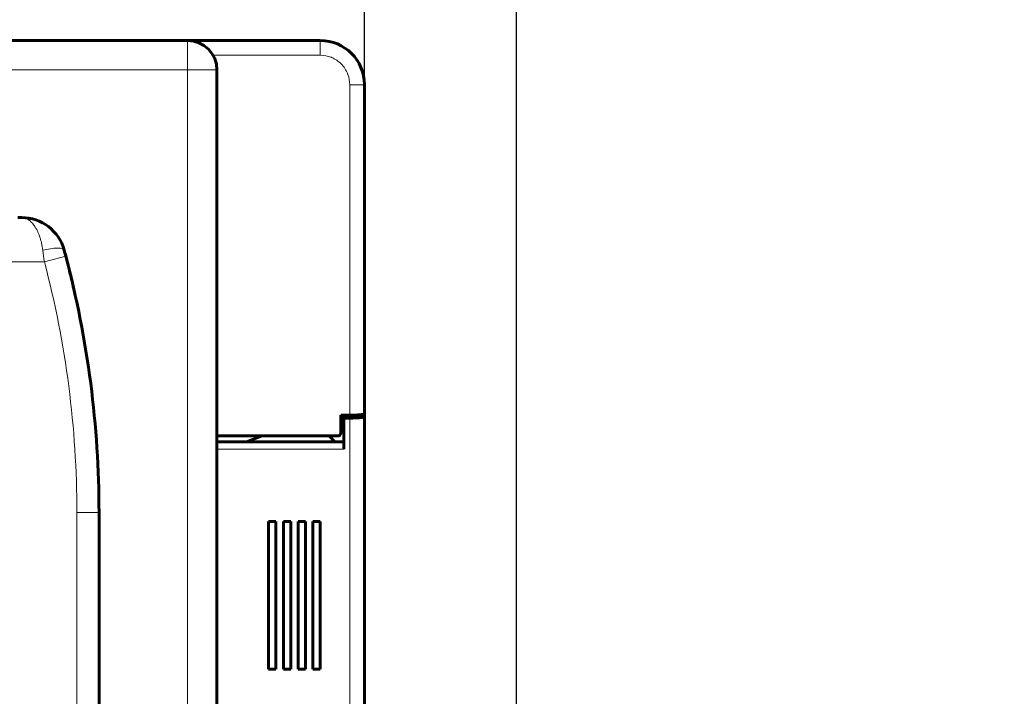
# Model space of a CAD drawing. Header units: millimetres. Extents: x 0 to 420, y 0 to 594.
# Tile 22 of 34: x 353 to 420, y 246 to 292. Entities that reach past the tile are written whole.
import ezdxf

# ---------------------------------------------------------------- set-up
doc = ezdxf.new("R2010")
doc.units = ezdxf.units.MM
doc.linetypes.add('K5LT_BASIC', pattern=[0])
doc.linetypes.add('K5LT_THIN', pattern=[0])
doc.layers.add('Системный слой', color=7, linetype='Continuous')
doc.styles.add('KDIMTEXTSTYLE', font='GOST_AU.SHX', dxfattribs={"width": 0.96, "oblique": 15, "height": 5})
doc.dimstyles.new('KDIMSTYLE (1.00)', dxfattribs={"dimtxt": 5, "dimasz": 1, "dimexe": 2, "dimexo": 0, "dimgap": 1, "dimtad": 1, "dimtxsty": 'KDIMTEXTSTYLE', "dimsah": 1, "dimcen": 0, "dimdle": 1, "dimadec": 0, "dimazin": 0, "dimtfac": 0.667, "dimtmove": 0, "dimatfit": 3, "dimfxl": 1, "dimtvp": 1, "dimtolj": 1, "dimtzin": 0, "dimarcsym": 0})

# ---------------------------------------------------------------- blocks, each defined once
blk = doc.blocks.new('U69')
at = {"layer": 'Системный слой', "color": 150, "linetype": 'K5LT_BASIC', "lineweight": 60, "true_color": 0x0080ff}
for p, q in [((356.626, 275.079), (356.641, 275.018)), ((356.641, 275.018), (356.642, 275.015)), ((356.642, 275.015), (356.642, 275.015)), ((356.642, 275.015), (356.642, 275.015)), ((356.642, 275.015), (356.642, 275.015)), ((356.642, 275.015), (356.642, 275.015)), ((356.642, 275.015), (356.642, 275.015)), ((356.642, 275.015), (356.642, 275.014)), ((356.642, 275.014), (356.642, 275.014)), ((356.642, 275.014), (356.642, 275.014)), ((356.642, 275.014), (356.642, 275.013)), ((356.642, 275.013), (356.643, 275.011)), ((356.643, 275.011), (356.644, 275.007)), ((356.644, 275.007), (356.646, 274.999)), ((356.646, 274.999), (356.649, 274.984)), ((356.649, 274.984), (356.657, 274.953)), ((356.657, 274.953), (356.675, 274.881)), ((356.675, 274.881), (356.691, 274.812)), ((356.735, 274.629), (356.781, 274.436)), ((356.781, 274.436), (356.833, 274.215)), ((356.833, 274.215), (356.89, 273.967))]:
    blk.add_line(p, q, dxfattribs=at)
blk = doc.blocks.new('U71')
at = {"layer": 'Системный слой', "color": 150, "linetype": 'K5LT_BASIC', "lineweight": 60, "true_color": 0x0080ff}
for p, q in [((356.642, 275.015), (356.619, 275.107)), ((356.667, 274.912), (356.642, 275.015)), ((358.156, 266.617), (358.147, 266.687))]:
    blk.add_line(p, q, dxfattribs=at)
blk = doc.blocks.new('KDIMARROW_01')
at = {"layer": 'Системный слой'}
blk.add_hatch(color=0, dxfattribs=at).paths.add_polyline_path([(-5, -0.658), (0, 0), (-5, 0.658), (-4.5, 0)])
at = {"layer": 'Системный слой', "color": 0, "linetype": 'K5LT_THIN', "lineweight": 18}
for p, q in [((-4.5, 0), (-5, 0.658)), ((-5, 0.658), (0, 0)), ((0, 0), (-5, -0.658)), ((-5, -0.658), (-4.5, 0)), ((0, 0), (-1, 0))]:
    blk.add_line(p, q, dxfattribs=at)

msp = doc.modelspace()

# ---------------------------------------------------------------- linework, layer by layer
at = {"layer": 'Системный слой', "color": 150, "linetype": 'K5LT_BASIC', "lineweight": 60, "true_color": 0x0080ff}
for p, q in [((298.612, 290.745), (364.612, 290.745)), ((364.612, 290.745), (373.612, 290.745)), ((366.612, 214.466), (366.612, 288.745)), ((376.612, 287.745), (376.612, 265.445)), ((353.355, 278.745), (353.112, 278.745)), ((375.012, 265.346), (375.612, 265.346)), ((375.012, 264.145), (375.012, 265.346)), ((375.212, 265.346), (375.212, 265.155)), ((375.612, 265.155), (375.212, 265.155)), ((375.212, 265.155), (375.212, 263.045)), ((376.312, 265.34), (376.312, 265.375)), ((376.612, 265.34), (376.312, 265.34)), ((376.602, 265.432), (376.612, 265.432)), ((376.612, 265.445), (376.612, 265.432)), ((376.612, 265.432), (376.612, 265.34)), ((376.612, 265.34), (376.612, 265.254)), ((376.612, 195.492), (376.612, 265.254)), ((374.812, 263.945), (366.612, 263.945)), ((368.612, 263.545), (369.678, 263.945)), ((374.212, 263.945), (374.612, 263.545)), ((366.612, 263.545), (375.212, 263.545)), ((358.612, 185.745), (358.612, 258.745)), ((370.112, 248.145), (370.112, 258.145)), ((370.112, 258.145), (370.612, 258.145)), ((370.612, 258.145), (370.612, 248.145)), ((371.112, 248.145), (371.112, 258.145)), ((371.112, 258.145), (371.612, 258.145)), ((371.612, 258.145), (371.612, 248.145)), ((372.112, 258.145), (372.612, 258.145)), ((372.112, 248.145), (372.112, 258.145)), ((372.612, 258.145), (372.612, 248.145)), ((373.112, 258.145), (373.612, 258.145)), ((373.112, 248.145), (373.112, 258.145)), ((373.612, 258.145), (373.612, 248.145)), ((370.612, 248.145), (370.112, 248.145)), ((371.612, 248.145), (371.112, 248.145)), ((372.612, 248.145), (372.112, 248.145)), ((373.612, 248.145), (373.112, 248.145))]:
    msp.add_line(p, q, dxfattribs=at)
at = {"layer": 'Системный слой', "color": 7, "linetype": 'K5LT_THIN', "lineweight": 18}
for p, q in [((364.612, 288.745), (364.612, 290.745)), ((373.612, 290.745), (373.612, 289.745)), ((366.344, 289.745), (373.612, 289.745)), ((298.612, 288.745), (364.612, 288.745)), ((364.612, 288.745), (364.612, 214.466)), ((364.612, 288.745), (366.612, 288.745)), ((375.612, 287.745), (376.612, 287.745)), ((375.612, 265.346), (375.612, 287.745)), ((356.358, 276.128), (354.908, 275.745)), ((354.908, 275.745), (298.612, 275.745)), ((375.612, 197.728), (375.612, 265.155)), ((375.212, 263.045), (366.612, 263.045)), ((357.112, 185.745), (357.112, 258.745)), ((357.112, 258.745), (358.612, 258.745))]:
    msp.add_line(p, q, dxfattribs=at)
at = {"layer": 'Системный слой', "color": 150, "linetype": 'K5LT_BASIC', "lineweight": 60, "true_color": 0x0080ff}
for centre, radius, start, end in [((364.612, 288.745), 2, 0, 90), ((373.612, 287.745), 3, 0, 90), ((353.355, 275.745), 3, 15.1216, 90), ((290.445, 258.745), 68.167, 14.77359, 15.12166), ((290.445, 258.745), 68.167, 0, 14.77359), ((374.812, 264.145), 0.2, 270, 0)]:
    msp.add_arc(centre, radius, start, end, dxfattribs=at)
at = {"layer": 'Системный слой', "color": 7, "linetype": 'K5LT_THIN', "lineweight": 18}
for points, knots in [([(375.612, 287.745), (375.612, 287.984), (375.571, 288.214), (375.483, 288.452), (375.478, 288.465), (375.37, 288.738), (375.221, 288.964), (374.843, 289.342), (374.633, 289.484), (374.38, 289.592), (374.363, 289.599), (374.112, 289.698), (373.866, 289.745), (373.612, 289.745)], [0, 0, 0, 0, 0.234375, 0.234375, 0.25, 0.25, 0.5, 0.5, 0.734375, 0.734375, 0.75, 0.75, 1, 1, 1, 1]), ([(354.803, 276.528), (354.781, 276.691), (354.752, 276.852), (354.697, 277.088), (354.677, 277.166), (354.644, 277.28), (354.624, 277.346), (354.603, 277.411), (354.59, 277.448), (354.587, 277.458), (354.539, 277.594), (354.488, 277.719), (354.401, 277.898), (354.37, 277.955), (354.322, 278.039), (354.294, 278.087), (354.263, 278.133), (354.246, 278.159), (354.241, 278.167), (354.18, 278.255), (354.116, 278.336), (354.01, 278.446), (353.973, 278.48), (353.915, 278.529), (353.881, 278.556), (353.841, 278.584), (353.822, 278.597), (353.816, 278.6), (353.814, 278.601), (353.764, 278.633), (353.701, 278.668), (353.548, 278.724), (353.459, 278.745), (353.355, 278.745)], [0, 0, 0, 0, 0.125, 0.125, 0.1875, 0.1875, 0.21875, 0.242188, 0.242188, 0.25, 0.25, 0.375, 0.375, 0.4375, 0.4375, 0.46875, 0.492188, 0.492188, 0.5, 0.5, 0.625, 0.625, 0.6875, 0.6875, 0.71875, 0.742188, 0.748047, 0.748047, 0.75, 0.75, 0.875, 0.875, 1, 1, 1, 1]), ([(354.803, 276.528), (354.968, 276.569), (355.145, 276.606), (355.489, 276.658), (355.655, 276.672), (355.934, 276.672), (356.046, 276.658), (356.199, 276.606), (356.24, 276.569), (356.251, 276.528)], [0, 0, 0, 0, 0.25, 0.25, 0.5, 0.5, 0.75, 0.75, 1, 1, 1, 1]), ([(357.112, 258.745), (357.112, 261.614), (356.927, 264.471), (356.19, 270.161), (355.639, 272.971), (354.908, 275.745)], [0, 0, 0, 0, 0.5, 0.5, 1, 1, 1, 1])]:
    msp.add_open_spline(points, degree=3, knots=knots, dxfattribs=at)
msp.add_open_spline([(354.803, 276.528), (354.837, 276.273), (354.873, 276.009), (354.908, 275.745)], degree=3, dxfattribs=at)
at = {"layer": 'Системный слой', "color": 150, "linetype": 'K5LT_BASIC', "lineweight": 60, "true_color": 0x0080ff}
for points, knots in [([(375.612, 265.346), (375.735, 265.346), (375.862, 265.349), (376.045, 265.356), (376.104, 265.359), (376.189, 265.365), (376.216, 265.367), (376.262, 265.37), (376.285, 265.372), (376.307, 265.374), (376.313, 265.375), (376.317, 265.375), (376.378, 265.381), (376.448, 265.39), (376.565, 265.413), (376.612, 265.428), (376.612, 265.445)], [0, 0, 0, 0, 0.25, 0.25, 0.375, 0.375, 0.4375, 0.4375, 0.484375, 0.492188, 0.492188, 0.5, 0.5, 0.75, 0.75, 1, 1, 1, 1]), ([(376.612, 265.254), (376.612, 265.237), (376.565, 265.222), (376.477, 265.205), (376.445, 265.2), (376.397, 265.193), (376.381, 265.191), (376.357, 265.189), (376.345, 265.187), (376.332, 265.186), (376.326, 265.185), (376.322, 265.185), (376.322, 265.185), (376.221, 265.175), (376.105, 265.167), (375.862, 265.158), (375.735, 265.155), (375.612, 265.155)], [0, 0, 0, 0, 0.25, 0.25, 0.375, 0.375, 0.4375, 0.4375, 0.46875, 0.484375, 0.492187, 0.492187, 0.5, 0.5, 0.75, 0.75, 1, 1, 1, 1])]:
    msp.add_open_spline(points, degree=3, knots=knots, dxfattribs=at)

# ---------------------------------------------------------------- block references
at = {"layer": 'Системный слой'}
for name in ['U71', 'U69']:
    msp.add_blockref(name, (0, 0), dxfattribs=at)

# ---------------------------------------------------------------- dimensions: what is measured, and where the dimension line sits
at = {"layer": 'Системный слой', "color": 7}
for base, p1, p2, location, text in [((224.912, 324.107), (376.612, 274.401), (224.912, 285.22), (300.762, 324.107), '\\H5.0;\\W0.965;\\Q15;\\H5.0;\\W0.965;\\Q15;\\Q15;\\H7.00;Г\\Q15;\\H5.00;'), ((376.612, 324.107), (386.912, 228.383), (376.612, 232.945), (397.468, 324.107), '\\H5.0;\\W0.965;\\Q15;\\H5.0;\\W0.965;\\Q15;\\Q15;10')]:
    msp.add_linear_dim(base=base, p1=p1, p2=p2, location=location, text=text, dimstyle='KDIMSTYLE (1.00)', override={"dimexo": 0, "dimblk1": 'KDIMARROW_01', "dimblk2": 'KDIMARROW_01', "dimse1": 0, "dimse2": 0, "dimclrt": 7, "dimtolj": 1}, dxfattribs=at).render()

doc.saveas('drawing.dxf')
